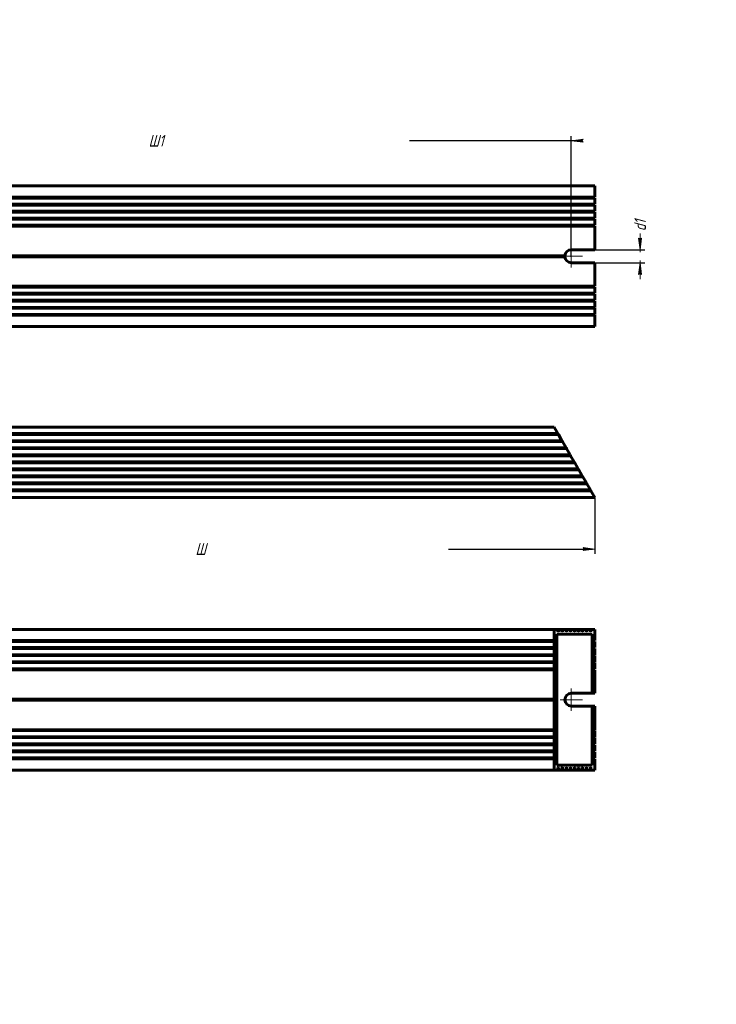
# Model space of a CAD drawing. Header units: millimetres. Extents: x 0 to 594, y 0 to 420.
# Tile 2 of 2: x 297 to 594, y 0 to 420. Entities that reach past the tile are written whole.
import ezdxf

# ---------------------------------------------------------------- set-up
doc = ezdxf.new("R2010")
doc.units = ezdxf.units.MM
for name, pattern in [('K5LT_AXLED', [12, 7.5, -1.5, 1.5, -1.5]), ('K5LT_BASIC', [0]), ('K5LT_THIN', [0])]:
    doc.linetypes.add(name, pattern=pattern)
doc.layers.add('Системный слой', color=7, linetype='Continuous')
doc.styles.add('KDIMTEXTSTYLE', font='GOST_AU.SHX', dxfattribs={"width": 0.96, "oblique": 15, "height": 5})
doc.dimstyles.new('KDIMSTYLE (1.00)', dxfattribs={"dimtxt": 5, "dimasz": 1, "dimexe": 2, "dimexo": 0, "dimgap": 1, "dimtad": 1, "dimtxsty": 'KDIMTEXTSTYLE', "dimsah": 1, "dimcen": 0, "dimdle": 1, "dimadec": 0, "dimazin": 0, "dimtfac": 0.667, "dimtmove": 0, "dimatfit": 3, "dimfxl": 1, "dimtvp": 1, "dimtolj": 1, "dimtzin": 0, "dimarcsym": 0})

# ---------------------------------------------------------------- blocks, each defined once
blk = doc.blocks.new('KDIMARROW_01')
at = {"layer": 'Системный слой'}
blk.add_hatch(color=0, dxfattribs=at).paths.add_polyline_path([(-5, -0.66), (0, 0), (-5, 0.66), (-4.5, 0)])
at = {"layer": 'Системный слой', "color": 0, "linetype": 'K5LT_THIN', "lineweight": 18}
for p, q in [((-4.5, 0), (-5, 0.66)), ((-5, 0.66), (0, 0)), ((0, 0), (-5, -0.66)), ((-5, -0.66), (-4.5, 0)), ((0, 0), (-1, 0))]:
    blk.add_line(p, q, dxfattribs=at)
blk = doc.blocks.new('KDIMARROW_02')
at = {"layer": 'Системный слой'}
blk.add_hatch(color=0, dxfattribs=at).paths.add_polyline_path([(4.5, 0), (5, 0.66), (0, 0), (5, -0.66)])
at = {"layer": 'Системный слой', "color": 0, "linetype": 'K5LT_THIN', "lineweight": 18}
for p, q in [((0, 0), (-1, 0)), ((5, 0.66), (0, 0)), ((0, 0), (5, -0.66)), ((0, 0), (7, 0)), ((4.5, 0), (5, 0.66)), ((5, -0.66), (4.5, 0))]:
    blk.add_line(p, q, dxfattribs=at)
blk = doc.blocks.new('U11')
at = {"layer": 'Системный слой', "color": 30, "linetype": 'K5LT_AXLED', "lineweight": 18, "true_color": 0xff8000}
for q in [(532.17, 323.85), (527.42, 319.1), (532.17, 314.35), (536.92, 319.1)]:
    blk.add_line((532.17, 319.1), q, dxfattribs=at)
blk = doc.blocks.new('U14')
at = {"layer": 'Системный слой', "color": 7, "linetype": 'K5LT_THIN', "lineweight": 18}
for p, q in [((154.18, 100.94), (154.41, 100.94)), ((529.93, 100.94), (530.16, 100.94))]:
    blk.add_line(p, q, dxfattribs=at)
blk = doc.blocks.new('U15')
at = {"layer": 'Системный слой', "color": 150, "linetype": 'K5LT_BASIC', "lineweight": 60, "true_color": 0x0080ff}
for p, q in [((154.18, 159.94), (154.41, 159.94)), ((529.93, 159.94), (530.16, 159.94))]:
    blk.add_line(p, q, dxfattribs=at)
blk = doc.blocks.new('U16')
at = {"layer": 'Системный слой', "color": 150, "linetype": 'K5LT_BASIC', "lineweight": 60, "true_color": 0x0080ff}
for p, q in [((533.41, 101.02), (533.4, 100.94)), ((533.44, 101.1), (533.41, 101.02)), ((533.51, 101.14), (533.44, 101.1)), ((533.58, 101.1), (533.51, 101.14)), ((533.62, 101.02), (533.58, 101.1)), ((533.63, 100.94), (533.62, 101.02))]:
    blk.add_line(p, q, dxfattribs=at)
blk = doc.blocks.new('U18')
at = {"layer": 'Системный слой', "color": 150, "linetype": 'K5LT_BASIC', "lineweight": 60, "true_color": 0x0080ff}
for p, q in [((148.99, 159.94), (149.22, 159.94)), ((535.13, 159.94), (535.36, 159.94))]:
    blk.add_line(p, q, dxfattribs=at)
blk = doc.blocks.new('U19')
at = {"layer": 'Системный слой', "color": 150, "linetype": 'K5LT_BASIC', "lineweight": 60, "true_color": 0x0080ff}
for p, q in [((143.79, 99.94), (144.02, 99.94)), ((540.33, 99.94), (540.56, 99.94))]:
    blk.add_line(p, q, dxfattribs=at)
blk = doc.blocks.new('U20')
at = {"layer": 'Системный слой', "color": 7, "linetype": 'K5LT_THIN', "lineweight": 18}
for p, q in [((147.25, 158.94), (147.48, 158.94)), ((536.86, 158.94), (537.09, 158.94))]:
    blk.add_line(p, q, dxfattribs=at)
blk = doc.blocks.new('U22')
at = {"layer": 'Системный слой', "color": 7, "linetype": 'K5LT_THIN', "lineweight": 18}
for p, q in [((152.45, 100.94), (152.68, 100.94)), ((531.67, 100.94), (531.9, 100.94))]:
    blk.add_line(p, q, dxfattribs=at)
blk = doc.blocks.new('U23')
at = {"layer": 'Системный слой', "color": 7, "linetype": 'K5LT_THIN', "lineweight": 18}
for p, q in [((155.91, 158.94), (156.15, 158.94)), ((528.2, 158.94), (528.43, 158.94))]:
    blk.add_line(p, q, dxfattribs=at)
blk = doc.blocks.new('U24')
at = {"layer": 'Системный слой', "color": 7, "linetype": 'K5LT_THIN', "lineweight": 18}
for p, q in [((145.52, 158.94), (145.75, 158.94)), ((538.59, 158.94), (538.82, 158.94))]:
    blk.add_line(p, q, dxfattribs=at)
blk = doc.blocks.new('U26')
at = {"layer": 'Системный слой', "color": 150, "linetype": 'K5LT_BASIC', "lineweight": 60, "true_color": 0x0080ff}
for p, q in [((145.52, 159.94), (145.75, 159.94)), ((538.59, 159.94), (538.82, 159.94))]:
    blk.add_line(p, q, dxfattribs=at)
blk = doc.blocks.new('U27')
at = {"layer": 'Системный слой', "color": 7, "linetype": 'K5LT_THIN', "lineweight": 18}
for p, q in [((147.25, 100.94), (147.48, 100.94)), ((536.86, 100.94), (537.09, 100.94))]:
    blk.add_line(p, q, dxfattribs=at)
blk = doc.blocks.new('U28')
at = {"layer": 'Системный слой', "color": 150, "linetype": 'K5LT_BASIC', "lineweight": 60, "true_color": 0x0080ff}
for p, q in [((526.48, 101.02), (526.47, 100.94)), ((526.52, 101.1), (526.48, 101.02)), ((526.58, 101.14), (526.52, 101.1)), ((526.65, 101.1), (526.58, 101.14)), ((526.69, 101.02), (526.65, 101.1)), ((526.7, 100.94), (526.69, 101.02))]:
    blk.add_line(p, q, dxfattribs=at)
blk = doc.blocks.new('U29')
at = {"layer": 'Системный слой', "color": 7, "linetype": 'K5LT_THIN', "lineweight": 18}
for p, q in [((143.79, 158.94), (144.02, 158.94)), ((540.33, 158.94), (540.56, 158.94))]:
    blk.add_line(p, q, dxfattribs=at)
blk = doc.blocks.new('U30')
at = {"layer": 'Системный слой', "color": 150, "linetype": 'K5LT_BASIC', "lineweight": 60, "true_color": 0x0080ff}
for p, q in [((148.99, 99.94), (149.22, 99.94)), ((535.13, 99.94), (535.36, 99.94))]:
    blk.add_line(p, q, dxfattribs=at)
blk = doc.blocks.new('U31')
at = {"layer": 'Системный слой', "color": 150, "linetype": 'K5LT_BASIC', "lineweight": 60, "true_color": 0x0080ff}
for p, q in [((150.72, 99.94), (150.95, 99.94)), ((533.4, 99.94), (533.63, 99.94))]:
    blk.add_line(p, q, dxfattribs=at)
blk = doc.blocks.new('U32')
at = {"layer": 'Системный слой', "color": 150, "linetype": 'K5LT_BASIC', "lineweight": 60, "true_color": 0x0080ff}
for p, q in [((536.87, 101.02), (536.86, 100.94)), ((536.91, 101.1), (536.87, 101.02)), ((536.98, 101.14), (536.91, 101.1)), ((537.05, 101.1), (536.98, 101.14)), ((537.08, 101.02), (537.05, 101.1)), ((537.09, 100.94), (537.08, 101.02))]:
    blk.add_line(p, q, dxfattribs=at)
blk = doc.blocks.new('U34')
at = {"layer": 'Системный слой', "color": 7, "linetype": 'K5LT_THIN', "lineweight": 18}
for p, q in [((157.65, 158.94), (157.88, 158.94)), ((526.47, 158.94), (526.7, 158.94))]:
    blk.add_line(p, q, dxfattribs=at)
blk = doc.blocks.new('U35')
at = {"layer": 'Системный слой', "color": 7, "linetype": 'K5LT_THIN', "lineweight": 18}
for p, q in [((148.99, 158.94), (149.22, 158.94)), ((535.13, 158.94), (535.36, 158.94))]:
    blk.add_line(p, q, dxfattribs=at)
blk = doc.blocks.new('U36')
at = {"layer": 'Системный слой', "color": 7, "linetype": 'K5LT_THIN', "lineweight": 18}
for p, q in [((150.72, 158.94), (150.95, 158.94)), ((533.4, 158.94), (533.63, 158.94))]:
    blk.add_line(p, q, dxfattribs=at)
blk = doc.blocks.new('U37')
at = {"layer": 'Системный слой', "color": 7, "linetype": 'K5LT_THIN', "lineweight": 18}
for p, q in [((152.45, 158.94), (152.68, 158.94)), ((531.67, 158.94), (531.9, 158.94))]:
    blk.add_line(p, q, dxfattribs=at)
blk = doc.blocks.new('U38')
at = {"layer": 'Системный слой', "color": 150, "linetype": 'K5LT_BASIC', "lineweight": 60, "true_color": 0x0080ff}
for p, q in [((143.79, 159.94), (144.02, 159.94)), ((540.33, 159.94), (540.56, 159.94))]:
    blk.add_line(p, q, dxfattribs=at)
blk = doc.blocks.new('U39')
at = {"layer": 'Системный слой', "color": 150, "linetype": 'K5LT_BASIC', "lineweight": 60, "true_color": 0x0080ff}
for p, q in [((535.14, 101.02), (535.13, 100.94)), ((535.18, 101.1), (535.14, 101.02)), ((535.25, 101.14), (535.18, 101.1)), ((535.31, 101.1), (535.25, 101.14)), ((535.35, 101.02), (535.31, 101.1)), ((535.36, 100.94), (535.35, 101.02))]:
    blk.add_line(p, q, dxfattribs=at)
blk = doc.blocks.new('U40')
at = {"layer": 'Системный слой', "color": 7, "linetype": 'K5LT_THIN', "lineweight": 18}
for p, q in [((148.99, 100.94), (149.22, 100.94)), ((535.13, 100.94), (535.36, 100.94))]:
    blk.add_line(p, q, dxfattribs=at)
blk = doc.blocks.new('U41')
at = {"layer": 'Системный слой', "color": 150, "linetype": 'K5LT_BASIC', "lineweight": 60, "true_color": 0x0080ff}
for p, q in [((154.18, 99.94), (154.41, 99.94)), ((529.93, 99.94), (530.16, 99.94))]:
    blk.add_line(p, q, dxfattribs=at)
blk = doc.blocks.new('U42')
at = {"layer": 'Системный слой', "color": 150, "linetype": 'K5LT_BASIC', "lineweight": 60, "true_color": 0x0080ff}
for p, q in [((147.25, 99.94), (147.48, 99.94)), ((536.86, 99.94), (537.09, 99.94))]:
    blk.add_line(p, q, dxfattribs=at)
blk = doc.blocks.new('U43')
at = {"layer": 'Системный слой', "color": 7, "linetype": 'K5LT_THIN', "lineweight": 18}
for p, q in [((150.72, 100.94), (150.95, 100.94)), ((533.4, 100.94), (533.63, 100.94))]:
    blk.add_line(p, q, dxfattribs=at)
blk = doc.blocks.new('U44')
at = {"layer": 'Системный слой', "color": 150, "linetype": 'K5LT_BASIC', "lineweight": 60, "true_color": 0x0080ff}
for p, q in [((152.45, 99.94), (152.68, 99.94)), ((531.67, 99.94), (531.9, 99.94))]:
    blk.add_line(p, q, dxfattribs=at)
blk = doc.blocks.new('U45')
at = {"layer": 'Системный слой', "color": 150, "linetype": 'K5LT_BASIC', "lineweight": 60, "true_color": 0x0080ff}
for p, q in [((152.45, 159.94), (152.68, 159.94)), ((531.67, 159.94), (531.9, 159.94))]:
    blk.add_line(p, q, dxfattribs=at)
blk = doc.blocks.new('U46')
at = {"layer": 'Системный слой', "color": 7, "linetype": 'K5LT_THIN', "lineweight": 18}
for p, q in [((145.52, 100.94), (145.75, 100.94)), ((538.59, 100.94), (538.82, 100.94))]:
    blk.add_line(p, q, dxfattribs=at)
blk = doc.blocks.new('U48')
at = {"layer": 'Системный слой', "color": 150, "linetype": 'K5LT_BASIC', "lineweight": 60, "true_color": 0x0080ff}
for p, q in [((147.25, 159.94), (147.48, 159.94)), ((536.86, 159.94), (537.09, 159.94))]:
    blk.add_line(p, q, dxfattribs=at)
blk = doc.blocks.new('U49')
at = {"layer": 'Системный слой', "color": 150, "linetype": 'K5LT_BASIC', "lineweight": 60, "true_color": 0x0080ff}
for p, q in [((538.6, 101.02), (538.59, 100.94)), ((538.64, 101.1), (538.6, 101.02)), ((538.71, 101.14), (538.64, 101.1)), ((538.78, 101.1), (538.71, 101.14)), ((538.82, 101.02), (538.78, 101.1)), ((538.82, 100.94), (538.82, 101.02))]:
    blk.add_line(p, q, dxfattribs=at)
blk = doc.blocks.new('U50')
at = {"layer": 'Системный слой', "color": 150, "linetype": 'K5LT_BASIC', "lineweight": 60, "true_color": 0x0080ff}
for p, q in [((540.37, 101.1), (540.33, 101.02)), ((540.33, 101.02), (540.33, 100.94)), ((540.44, 101.14), (540.37, 101.1)), ((540.51, 101.1), (540.44, 101.14)), ((540.55, 101.02), (540.51, 101.1)), ((540.56, 100.94), (540.55, 101.02))]:
    blk.add_line(p, q, dxfattribs=at)
blk = doc.blocks.new('U53')
at = {"layer": 'Системный слой', "color": 150, "linetype": 'K5LT_BASIC', "lineweight": 60, "true_color": 0x0080ff}
for p, q in [((531.71, 101.1), (531.67, 101.02)), ((531.67, 101.02), (531.67, 100.94)), ((531.78, 101.14), (531.71, 101.1)), ((531.85, 101.1), (531.78, 101.14)), ((531.89, 101.02), (531.85, 101.1)), ((531.9, 100.94), (531.89, 101.02))]:
    blk.add_line(p, q, dxfattribs=at)
blk = doc.blocks.new('U55')
at = {"layer": 'Системный слой', "color": 7, "linetype": 'K5LT_THIN', "lineweight": 18}
for p, q in [((155.91, 100.94), (156.15, 100.94)), ((528.2, 100.94), (528.43, 100.94))]:
    blk.add_line(p, q, dxfattribs=at)
blk = doc.blocks.new('U57')
at = {"layer": 'Системный слой', "color": 150, "linetype": 'K5LT_BASIC', "lineweight": 60, "true_color": 0x0080ff}
for p, q in [((150.72, 159.94), (150.95, 159.94)), ((533.4, 159.94), (533.63, 159.94))]:
    blk.add_line(p, q, dxfattribs=at)
blk = doc.blocks.new('U58')
at = {"layer": 'Системный слой', "color": 150, "linetype": 'K5LT_BASIC', "lineweight": 60, "true_color": 0x0080ff}
for p, q in [((529.94, 101.02), (529.93, 100.94)), ((529.98, 101.1), (529.94, 101.02)), ((530.05, 101.14), (529.98, 101.1)), ((530.12, 101.1), (530.05, 101.14)), ((530.16, 101.02), (530.12, 101.1)), ((530.16, 100.94), (530.16, 101.02))]:
    blk.add_line(p, q, dxfattribs=at)
blk = doc.blocks.new('U59')
at = {"layer": 'Системный слой', "color": 150, "linetype": 'K5LT_BASIC', "lineweight": 60, "true_color": 0x0080ff}
for p, q in [((528.21, 101.02), (528.2, 100.94)), ((528.25, 101.1), (528.21, 101.02)), ((528.32, 101.14), (528.25, 101.1)), ((528.39, 101.1), (528.32, 101.14)), ((528.42, 101.02), (528.39, 101.1)), ((528.43, 100.94), (528.42, 101.02))]:
    blk.add_line(p, q, dxfattribs=at)
blk = doc.blocks.new('U60')
at = {"layer": 'Системный слой', "color": 150, "linetype": 'K5LT_BASIC', "lineweight": 60, "true_color": 0x0080ff}
for p, q in [((155.91, 159.94), (156.15, 159.94)), ((528.2, 159.94), (528.43, 159.94))]:
    blk.add_line(p, q, dxfattribs=at)
blk = doc.blocks.new('U61')
at = {"layer": 'Системный слой', "color": 7, "linetype": 'K5LT_THIN', "lineweight": 18}
for p, q in [((157.65, 100.94), (157.88, 100.94)), ((526.47, 100.94), (526.7, 100.94))]:
    blk.add_line(p, q, dxfattribs=at)
blk = doc.blocks.new('U66')
at = {"layer": 'Системный слой', "color": 7, "linetype": 'K5LT_THIN', "lineweight": 18}
for p, q in [((143.79, 100.94), (144.02, 100.94)), ((540.33, 100.94), (540.56, 100.94))]:
    blk.add_line(p, q, dxfattribs=at)
blk = doc.blocks.new('U68')
at = {"layer": 'Системный слой', "color": 150, "linetype": 'K5LT_BASIC', "lineweight": 60, "true_color": 0x0080ff}
for p, q in [((157.65, 159.94), (157.88, 159.94)), ((526.47, 159.94), (526.7, 159.94))]:
    blk.add_line(p, q, dxfattribs=at)
blk = doc.blocks.new('U69')
at = {"layer": 'Системный слой', "color": 150, "linetype": 'K5LT_BASIC', "lineweight": 60, "true_color": 0x0080ff}
for p, q in [((145.52, 99.94), (145.75, 99.94)), ((538.59, 99.94), (538.82, 99.94))]:
    blk.add_line(p, q, dxfattribs=at)
blk = doc.blocks.new('U71')
at = {"layer": 'Системный слой', "color": 7, "linetype": 'K5LT_THIN', "lineweight": 18}
for p, q in [((154.18, 158.94), (154.41, 158.94)), ((529.93, 158.94), (530.16, 158.94))]:
    blk.add_line(p, q, dxfattribs=at)
blk = doc.blocks.new('U72')
at = {"layer": 'Системный слой', "color": 150, "linetype": 'K5LT_BASIC', "lineweight": 60, "true_color": 0x0080ff}
for p, q in [((155.91, 99.94), (156.15, 99.94)), ((528.2, 99.94), (528.43, 99.94))]:
    blk.add_line(p, q, dxfattribs=at)
blk = doc.blocks.new('U73')
at = {"layer": 'Системный слой', "color": 150, "linetype": 'K5LT_BASIC', "lineweight": 60, "true_color": 0x0080ff}
for p, q in [((157.65, 99.94), (157.88, 99.94)), ((526.47, 99.94), (526.7, 99.94))]:
    blk.add_line(p, q, dxfattribs=at)
blk = doc.blocks.new('U75')
at = {"layer": 'Системный слой', "color": 30, "linetype": 'K5LT_AXLED', "lineweight": 18, "true_color": 0xff8000}
for q in [(532.17, 134.69), (527.42, 129.94), (532.17, 125.19), (536.92, 129.94)]:
    blk.add_line((532.17, 129.94), q, dxfattribs=at)

msp = doc.modelspace()

# ---------------------------------------------------------------- linework, layer by layer
at = {"layer": 'Системный слой', "color": 150, "linetype": 'K5LT_BASIC', "lineweight": 60, "true_color": 0x0080ff}
for p, q in [((542.173, 349.098), (142.173, 349.098)), ((542.173, 349.098), (542.173, 344.298)), ((142.173, 344.298), (542.173, 344.298)), ((142.173, 343.898), (542.173, 343.898)), ((142.173, 341.298), (542.173, 341.298)), ((142.173, 340.898), (542.173, 340.898)), ((542.173, 343.898), (542.173, 341.298)), ((542.173, 340.898), (542.173, 338.298)), ((142.173, 338.298), (542.173, 338.298)), ((142.173, 337.898), (542.173, 337.898)), ((542.173, 337.898), (542.173, 335.298)), ((142.173, 335.298), (542.173, 335.298)), ((142.173, 334.898), (542.173, 334.898)), ((142.173, 332.298), (542.173, 332.298)), ((142.173, 331.898), (542.173, 331.898)), ((542.173, 334.898), (542.173, 332.298)), ((542.173, 331.898), (542.173, 321.848)), ((154.916, 319.298), (529.43, 319.298)), ((542.173, 321.848), (532.173, 321.848)), ((154.916, 318.898), (529.43, 318.898)), ((532.173, 316.348), (542.173, 316.348)), ((542.173, 316.348), (542.173, 306.298)), ((142.173, 306.298), (542.173, 306.298)), ((142.173, 305.898), (542.173, 305.898)), ((142.173, 303.298), (542.173, 303.298)), ((142.173, 302.898), (542.173, 302.898)), ((542.173, 305.898), (542.173, 303.298)), ((542.173, 302.898), (542.173, 300.298)), ((142.173, 300.298), (542.173, 300.298)), ((142.173, 299.898), (542.173, 299.898)), ((542.173, 299.898), (542.173, 297.298)), ((142.173, 297.298), (542.173, 297.298)), ((142.173, 296.898), (542.173, 296.898)), ((142.173, 294.298), (542.173, 294.298)), ((542.173, 296.898), (542.173, 294.298)), ((142.173, 293.898), (542.173, 293.898)), ((542.173, 293.898), (542.173, 289.098)), ((542.173, 289.098), (142.173, 289.098)), ((524.853, 246.217), (159.494, 246.217)), ((524.853, 246.217), (526.469, 243.417)), ((155.914, 240.017), (528.432, 240.017)), ((156.145, 240.417), (528.201, 240.417)), ((157.646, 243.017), (526.7, 243.017)), ((157.877, 243.417), (526.469, 243.417)), ((526.7, 243.017), (526.469, 243.417)), ((526.7, 243.017), (528.201, 240.417)), ((528.432, 240.017), (528.201, 240.417)), ((528.432, 240.017), (529.933, 237.417)), ((154.182, 237.017), (530.164, 237.017)), ((154.413, 237.417), (529.933, 237.417)), ((530.164, 237.017), (529.933, 237.417)), ((530.164, 237.017), (531.665, 234.417)), ((150.718, 231.017), (533.628, 231.017)), ((150.949, 231.417), (533.397, 231.417)), ((152.45, 234.017), (531.896, 234.017)), ((152.681, 234.417), (531.665, 234.417)), ((531.896, 234.017), (531.665, 234.417)), ((531.896, 234.017), (533.397, 231.417)), ((533.628, 231.017), (533.397, 231.417)), ((533.628, 231.017), (535.13, 228.417)), ((148.986, 228.017), (535.36, 228.017)), ((149.217, 228.417), (535.13, 228.417)), ((535.36, 228.017), (535.13, 228.417)), ((535.36, 228.017), (536.862, 225.417)), ((147.254, 225.017), (537.093, 225.017)), ((147.485, 225.417), (536.862, 225.417)), ((537.093, 225.017), (536.862, 225.417)), ((537.093, 225.017), (538.594, 222.417)), ((143.79, 219.017), (540.557, 219.017)), ((144.021, 219.417), (540.326, 219.417)), ((145.522, 222.017), (538.825, 222.017)), ((145.753, 222.417), (538.594, 222.417)), ((538.825, 222.017), (538.594, 222.417)), ((538.825, 222.017), (540.326, 219.417)), ((540.557, 219.017), (540.326, 219.417)), ((540.557, 219.017), (542.173, 216.217)), ((542.173, 216.217), (142.173, 216.217)), ((524.853, 159.94), (159.494, 159.94)), ((524.853, 159.94), (526.469, 159.94)), ((524.853, 159.94), (524.853, 155.14)), ((526.469, 159.94), (526.469, 158.94)), ((526.7, 159.94), (528.201, 159.94)), ((526.7, 158.94), (526.7, 159.94)), ((528.201, 159.94), (528.201, 158.94)), ((528.432, 159.94), (529.933, 159.94)), ((528.432, 158.94), (528.432, 159.94)), ((529.933, 159.94), (529.933, 158.94)), ((530.164, 158.94), (530.164, 159.94)), ((530.164, 159.94), (531.665, 159.94)), ((531.665, 159.94), (531.665, 158.94)), ((531.896, 159.94), (533.397, 159.94)), ((531.896, 158.94), (531.896, 159.94)), ((533.397, 159.94), (533.397, 158.94)), ((533.628, 158.94), (533.628, 159.94)), ((533.628, 159.94), (535.13, 159.94)), ((535.13, 159.94), (535.13, 158.94)), ((535.36, 159.94), (536.862, 159.94)), ((535.36, 158.94), (535.36, 159.94)), ((536.862, 159.94), (536.862, 158.94)), ((537.093, 158.94), (537.093, 159.94)), ((537.093, 159.94), (538.594, 159.94)), ((538.594, 159.94), (538.594, 158.94)), ((538.825, 158.94), (538.825, 159.94)), ((538.825, 159.94), (540.326, 159.94)), ((540.326, 159.94), (540.326, 158.94)), ((540.557, 158.94), (540.557, 159.94)), ((540.557, 159.94), (542.173, 159.94)), ((542.173, 155.14), (542.173, 159.94)), ((526.007, 157.94), (526.007, 101.94)), ((541.019, 157.94), (526.007, 157.94)), ((541.019, 132.69), (541.019, 157.94)), ((159.494, 155.14), (524.853, 155.14)), ((159.494, 154.74), (524.853, 154.74)), ((159.494, 152.14), (524.853, 152.14)), ((159.494, 151.74), (524.853, 151.74)), ((525.43, 155.14), (524.853, 155.14)), ((524.853, 154.74), (524.853, 152.14)), ((524.853, 154.74), (525.43, 154.74)), ((525.43, 152.14), (524.853, 152.14)), ((524.853, 151.74), (524.853, 149.14)), ((524.853, 151.74), (525.43, 151.74)), ((542.173, 155.14), (541.596, 155.14)), ((541.596, 154.74), (542.173, 154.74)), ((542.173, 152.14), (541.596, 152.14)), ((541.596, 151.74), (542.173, 151.74)), ((542.173, 152.14), (542.173, 154.74)), ((542.173, 149.14), (542.173, 151.74)), ((159.494, 149.14), (524.853, 149.14)), ((159.494, 148.74), (524.853, 148.74)), ((525.43, 149.14), (524.853, 149.14)), ((524.853, 148.74), (524.853, 146.14)), ((524.853, 148.74), (525.43, 148.74)), ((542.173, 149.14), (541.596, 149.14)), ((541.596, 148.74), (542.173, 148.74)), ((542.173, 146.14), (542.173, 148.74)), ((159.494, 146.14), (524.853, 146.14)), ((159.494, 145.74), (524.853, 145.74)), ((159.494, 143.14), (524.853, 143.14)), ((525.43, 146.14), (524.853, 146.14)), ((524.853, 145.74), (524.853, 143.14)), ((524.853, 145.74), (525.43, 145.74)), ((525.43, 143.14), (524.853, 143.14)), ((542.173, 146.14), (541.596, 146.14)), ((541.596, 145.74), (542.173, 145.74)), ((542.173, 143.14), (541.596, 143.14)), ((542.173, 143.14), (542.173, 145.74)), ((159.494, 142.74), (524.853, 142.74)), ((524.853, 142.74), (525.43, 142.74)), ((524.853, 142.74), (524.853, 130.14)), ((541.596, 142.74), (542.173, 142.74)), ((542.173, 132.69), (542.173, 142.74)), ((532.173, 132.69), (541.019, 132.69)), ((541.019, 132.69), (542.173, 132.69)), ((159.494, 130.14), (524.853, 130.14)), ((159.494, 129.74), (524.853, 129.74)), ((525.43, 130.14), (524.853, 130.14)), ((524.853, 129.74), (525.43, 129.74)), ((524.853, 129.74), (524.853, 117.14)), ((541.019, 127.19), (532.173, 127.19)), ((541.019, 101.94), (541.019, 127.19)), ((542.173, 127.19), (541.019, 127.19)), ((542.173, 117.14), (542.173, 127.19)), ((159.494, 117.14), (524.853, 117.14)), ((159.494, 116.74), (524.853, 116.74)), ((159.494, 114.14), (524.853, 114.14)), ((159.494, 113.74), (524.853, 113.74)), ((525.43, 117.14), (524.853, 117.14)), ((524.853, 116.74), (524.853, 114.14)), ((524.853, 116.74), (525.43, 116.74)), ((525.43, 114.14), (524.853, 114.14)), ((524.853, 113.74), (525.43, 113.74)), ((524.853, 113.74), (524.853, 111.14)), ((542.173, 117.14), (541.596, 117.14)), ((541.596, 116.74), (542.173, 116.74)), ((542.173, 114.14), (541.596, 114.14)), ((541.596, 113.74), (542.173, 113.74)), ((542.173, 114.14), (542.173, 116.74)), ((542.173, 111.14), (542.173, 113.74)), ((159.494, 111.14), (524.853, 111.14)), ((159.494, 110.74), (524.853, 110.74)), ((525.43, 111.14), (524.853, 111.14)), ((524.853, 110.74), (525.43, 110.74)), ((524.853, 110.74), (524.853, 108.14)), ((542.173, 111.14), (541.596, 111.14)), ((541.596, 110.74), (542.173, 110.74)), ((542.173, 108.14), (542.173, 110.74)), ((159.494, 108.14), (524.853, 108.14)), ((159.494, 107.74), (524.853, 107.74)), ((159.494, 105.14), (524.853, 105.14)), ((525.43, 108.14), (524.853, 108.14)), ((524.853, 107.74), (525.43, 107.74)), ((524.853, 107.74), (524.853, 105.14)), ((525.43, 105.14), (524.853, 105.14)), ((542.173, 108.14), (541.596, 108.14)), ((541.596, 107.74), (542.173, 107.74)), ((542.173, 105.14), (541.596, 105.14)), ((542.173, 105.14), (542.173, 107.74)), ((159.494, 104.74), (524.853, 104.74)), ((524.853, 104.74), (525.43, 104.74)), ((524.853, 104.74), (524.853, 99.94)), ((526.007, 101.94), (541.019, 101.94)), ((526.469, 100.94), (526.469, 99.94)), ((526.7, 99.94), (526.7, 100.94)), ((528.201, 100.94), (528.201, 99.94)), ((528.432, 99.94), (528.432, 100.94)), ((529.933, 100.94), (529.933, 99.94)), ((530.164, 99.94), (530.164, 100.94)), ((531.665, 100.94), (531.665, 99.94)), ((531.896, 99.94), (531.896, 100.94)), ((533.397, 100.94), (533.397, 99.94)), ((533.628, 99.94), (533.628, 100.94)), ((535.13, 100.94), (535.13, 99.94)), ((535.36, 99.94), (535.36, 100.94)), ((536.862, 100.94), (536.862, 99.94)), ((537.093, 99.94), (537.093, 100.94)), ((538.594, 100.94), (538.594, 99.94)), ((538.825, 99.94), (538.825, 100.94)), ((540.326, 100.94), (540.326, 99.94)), ((540.557, 99.94), (540.557, 100.94)), ((541.596, 104.74), (542.173, 104.74)), ((542.173, 99.94), (542.173, 104.74)), ((524.853, 99.94), (159.494, 99.94)), ((524.853, 99.94), (526.469, 99.94)), ((526.7, 99.94), (528.201, 99.94)), ((528.432, 99.94), (529.933, 99.94)), ((530.164, 99.94), (531.665, 99.94)), ((531.896, 99.94), (533.397, 99.94)), ((533.628, 99.94), (535.13, 99.94)), ((535.36, 99.94), (536.862, 99.94)), ((537.093, 99.94), (538.594, 99.94)), ((538.825, 99.94), (540.326, 99.94)), ((540.557, 99.94), (542.173, 99.94))]:
    msp.add_line(p, q, dxfattribs=at)
for centre, start, end in [((532.173, 319.098), 175.82935, 184.17065), ((532.173, 319.098), 90, 175.82935), ((532.173, 319.098), 184.17065, 270), ((532.173, 129.94), 90, 270)]:
    msp.add_arc(centre, 2.75, start, end, dxfattribs=at)
for centre in [(525.43, 154.94), (525.43, 151.94), (525.43, 148.94), (525.43, 145.94), (525.43, 142.94), (525.43, 129.94), (525.43, 116.94), (525.43, 113.94), (525.43, 110.94), (525.43, 107.94), (525.43, 104.94)]:
    msp.add_ellipse(centre, major_axis=(0, 0.2), ratio=0.5773503, start_param=3.1415927, end_param=6.2831853, dxfattribs=at)
for points in [[(541.596, 343.898), (541.538, 343.898), (541.48, 343.964), (541.48, 344.098)], [(541.596, 340.898), (541.538, 340.898), (541.48, 340.964), (541.48, 341.098)], [(541.596, 337.898), (541.538, 337.898), (541.48, 337.964), (541.48, 338.098)], [(541.596, 334.898), (541.538, 334.898), (541.48, 334.964), (541.48, 335.098)], [(541.596, 331.898), (541.538, 331.898), (541.48, 331.964), (541.48, 332.098)], [(541.596, 305.898), (541.538, 305.898), (541.48, 305.964), (541.48, 306.098)], [(541.596, 302.898), (541.538, 302.898), (541.48, 302.964), (541.48, 303.098)], [(541.596, 299.898), (541.538, 299.898), (541.48, 299.964), (541.48, 300.098)], [(541.596, 296.898), (541.538, 296.898), (541.48, 296.964), (541.48, 297.098)], [(541.596, 293.898), (541.538, 293.898), (541.48, 293.964), (541.48, 294.098)], [(541.596, 155.14), (541.538, 155.14), (541.48, 155.073), (541.48, 154.94)], [(541.596, 152.14), (541.538, 152.14), (541.48, 152.073), (541.48, 151.94)], [(541.596, 149.14), (541.538, 149.14), (541.48, 149.073), (541.48, 148.94)], [(541.596, 146.14), (541.538, 146.14), (541.48, 146.073), (541.48, 145.94)], [(541.596, 143.14), (541.538, 143.14), (541.48, 143.073), (541.48, 142.94)], [(541.596, 117.14), (541.538, 117.14), (541.48, 117.073), (541.48, 116.94)], [(541.596, 114.14), (541.538, 114.14), (541.48, 114.073), (541.48, 113.94)], [(541.596, 111.14), (541.538, 111.14), (541.48, 111.073), (541.48, 110.94)], [(541.596, 108.14), (541.538, 108.14), (541.48, 108.073), (541.48, 107.94)], [(541.596, 105.14), (541.538, 105.14), (541.48, 105.073), (541.48, 104.94)]]:
    msp.add_rational_spline(points, [1, 0.666666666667, 0.5, 0.5], degree=3, dxfattribs=at)

# ---------------------------------------------------------------- block references
at = {"layer": 'Системный слой'}
for name in ['U11', 'U38', 'U26', 'U48', 'U18', 'U57', 'U45', 'U15', 'U60', 'U68', 'U29', 'U24', 'U20', 'U35', 'U36', 'U37', 'U71', 'U23', 'U34', 'U75', 'U66', 'U46', 'U27', 'U40', 'U43', 'U22', 'U14', 'U55', 'U61', 'U28', 'U59', 'U58', 'U53', 'U16', 'U39', 'U32', 'U49', 'U50', 'U19', 'U69', 'U42', 'U30', 'U31', 'U44', 'U41', 'U72', 'U73']:
    msp.add_blockref(name, (0, 0), dxfattribs=at)

# ---------------------------------------------------------------- dimensions: what is measured, and where the dimension line sits
at = {"layer": 'Системный слой', "color": 7}
for base, p1, p2, location, text in [((152.173, 368.353), (532.173, 318.898), (152.173, 319.098), (355.173, 368.353), '\\H5.0;\\W0.965;\\Q15;\\H5.0;\\W0.965;\\Q15;\\Q15;Ш1'), ((542.173, 194.19), (142.173, 216.217), (542.173, 216.217), (374.173, 194.19), '\\H5.0;\\W0.965;\\Q15;\\H5.0;\\W0.965;\\Q15;\\Q15;Ш')]:
    msp.add_linear_dim(base=base, p1=p1, p2=p2, location=location, text=text, dimstyle='KDIMSTYLE (1.00)', override={"dimexo": 0, "dimblk1": 'KDIMARROW_01', "dimblk2": 'KDIMARROW_01', "dimse1": 0, "dimse2": 0, "dimclrt": 7, "dimtolj": 1}, dxfattribs=at).render()
msp.add_linear_dim(base=(561.493, 321.848), p1=(537.173, 316.348), p2=(537.173, 321.848), angle=90, location=(561.493, 332.21), text='\\H5.0;\\W0.965;\\Q15;\\H5.0;\\W0.965;\\Q15;\\Q15;d1', dimstyle='KDIMSTYLE (1.00)', override={"dimexo": 0, "dimblk1": 'KDIMARROW_02', "dimblk2": 'KDIMARROW_02', "dimse1": 0, "dimse2": 0, "dimclrt": 7, "dimtolj": 1}, dxfattribs=at).render()

doc.saveas('drawing.dxf')
